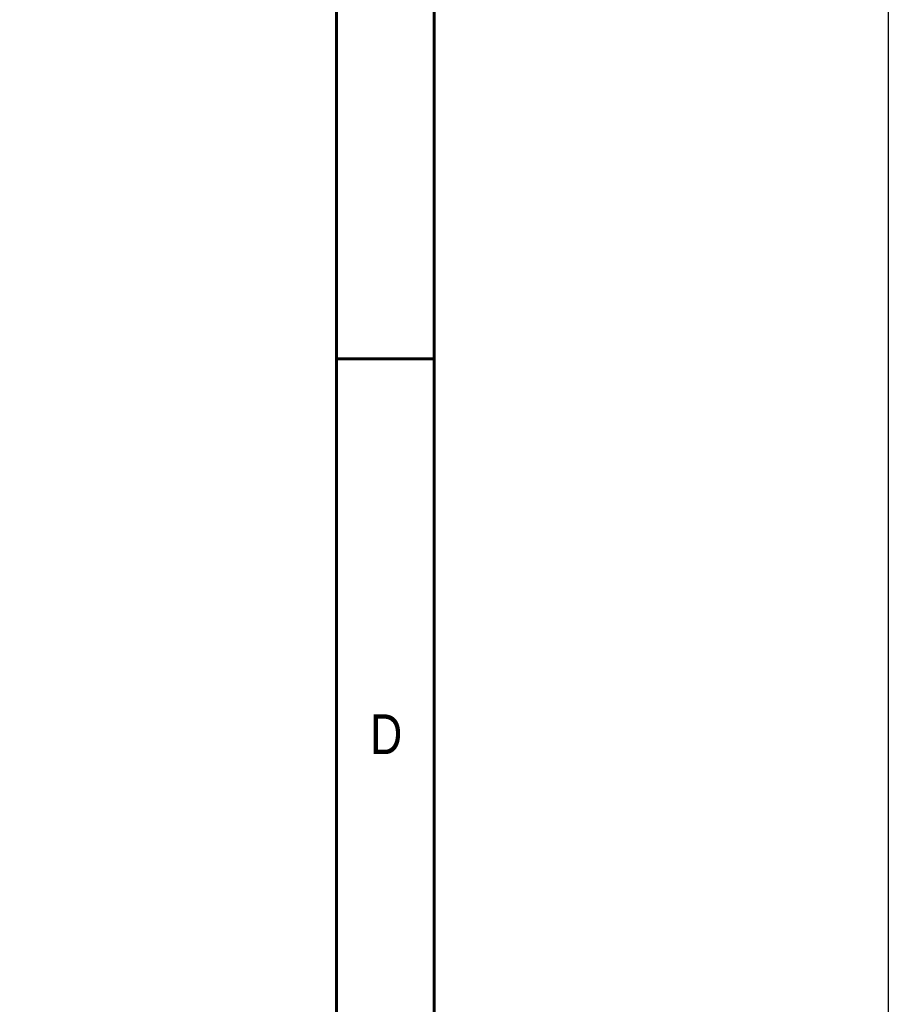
# Model space of a CAD drawing. Header units: inches. Extents: x 0 to 6721, y -3375 to 1330.
# Tile 76 of 198: x 5023 to 5216, y -2110 to -1892. Entities that reach past the tile are written whole.
import ezdxf
from ezdxf.enums import TextEntityAlignment as Align

# ---------------------------------------------------------------- set-up
doc = ezdxf.new("R2010")
doc.units = ezdxf.units.IN
doc.header["$MEASUREMENT"] = 0
doc.layers.add('BORDER', color=7, linetype='Continuous')
doc.styles.add('SEACAD_arial_ttf', font='arial.ttf', dxfattribs={"height": 0.2})

# ---------------------------------------------------------------- blocks, each defined once
blk = doc.blocks.new('A4橫')
at = {"layer": 'BORDER', "color": 123, "linetype": 'Continuous', "lineweight": 60, "ltscale": 25.4}
for p, q in [((4924.324, 1170.892), (4924.324, 1453.749)), ((4917.114, 1446.539), (4917.114, 1170.892)), ((4924.324, 1261.095), (4917.114, 1261.095))]:
    blk.add_line(p, q, dxfattribs=at)
at = {"layer": 'BORDER', "color": 60, "linetype": 'Continuous', "ltscale": 25.4, "style": 'SEACAD_arial_ttf', "width": 0.8}
blk.add_text('D', height=2.943, dxfattribs=at).set_placement((4919.601, 1234.806), align=Align.TOP_LEFT)

msp = doc.modelspace()

# ---------------------------------------------------------------- linework, layer by layer
at = {"color": 4}
msp.add_lwpolyline([(4436.223, 789.318), (5216.223, 789.318), (5216.223, -3374.682), (4436.223, -3374.682)], close=True, dxfattribs=at)

# ---------------------------------------------------------------- block references
at = {"xscale": 3, "yscale": 3, "zscale": 3}
msp.add_blockref('A4橫', (-9657.563, -5750.142), dxfattribs=at)

doc.saveas('drawing.dxf')
